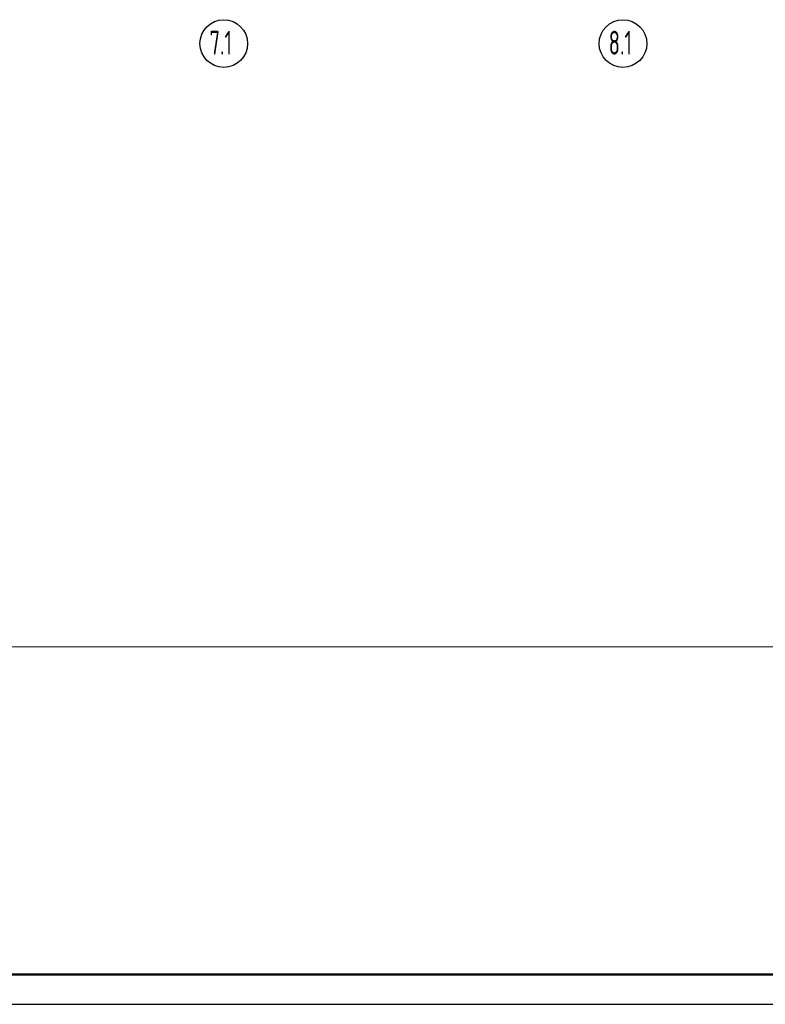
# Model space of a CAD drawing. Header units: millimetres. Extents: x 0 to 59400, y 0 to 42000.
# Tile 17 of 31: x 27568 to 40082, y 0 to 16519. Entities that reach past the tile are written whole.
import ezdxf

# ---------------------------------------------------------------- set-up
doc = ezdxf.new("R2010")
doc.units = ezdxf.units.MM
doc.linetypes.add('______5', pattern=[1100, 800, -100, 100, -100])
doc.layers.add('Standard', color=7, linetype='Continuous', lineweight=25)
doc.layers.add('Оси', color=7, linetype='______5', lineweight=13, true_color=0x656565)
doc.styles.add('ISOCPEUR', font='txt')

msp = doc.modelspace()

# ---------------------------------------------------------------- linework, layer by layer
at = {"layer": 'Standard', "color": 7, "linetype": 'Continuous', "lineweight": 25, "transparency": 33554687}
msp.add_lwpolyline([(0, 0), (59400, 0), (59400, 42000), (0, 42000), (0, 0)], close=True, dxfattribs=at)
at = {"layer": 'Standard', "color": 7, "linetype": 'Continuous', "lineweight": 50, "transparency": 33554687}
msp.add_lwpolyline([(2000, 41500), (58900, 41500), (58900, 500), (2000, 500), (2000, 41500)], close=True, dxfattribs=at)
at = {"layer": 'Standard', "color": 7, "linetype": 'Continuous', "lineweight": 18, "transparency": 33554687}
msp.add_lwpolyline([(58900, 41500), (2000, 41500), (2000, 6000), (58900, 6000), (58900, 41500)], dxfattribs=at)
at = {"layer": 'Оси', "color": 7, "linetype": 'Continuous', "lineweight": 25, "transparency": 33554687}
for centre in [(30993, 16119), (37693, 16119)]:
    msp.add_circle(centre, 400, dxfattribs=at)

# ---------------------------------------------------------------- texts
at = {"layer": 'Оси', "color": 7, "linetype": 'Continuous', "lineweight": 35, "transparency": 33554687, "char_height": 400, "width": 605.94, "attachment_point": 7, "style": 'ISOCPEUR'}
for s, insert in [('\\W0.63;7.1', (30753, 15933)), ('\\W0.63;8.1', (37453, 15933))]:
    msp.add_mtext(s, dxfattribs=dict(at, insert=insert))

doc.saveas('drawing.dxf')
